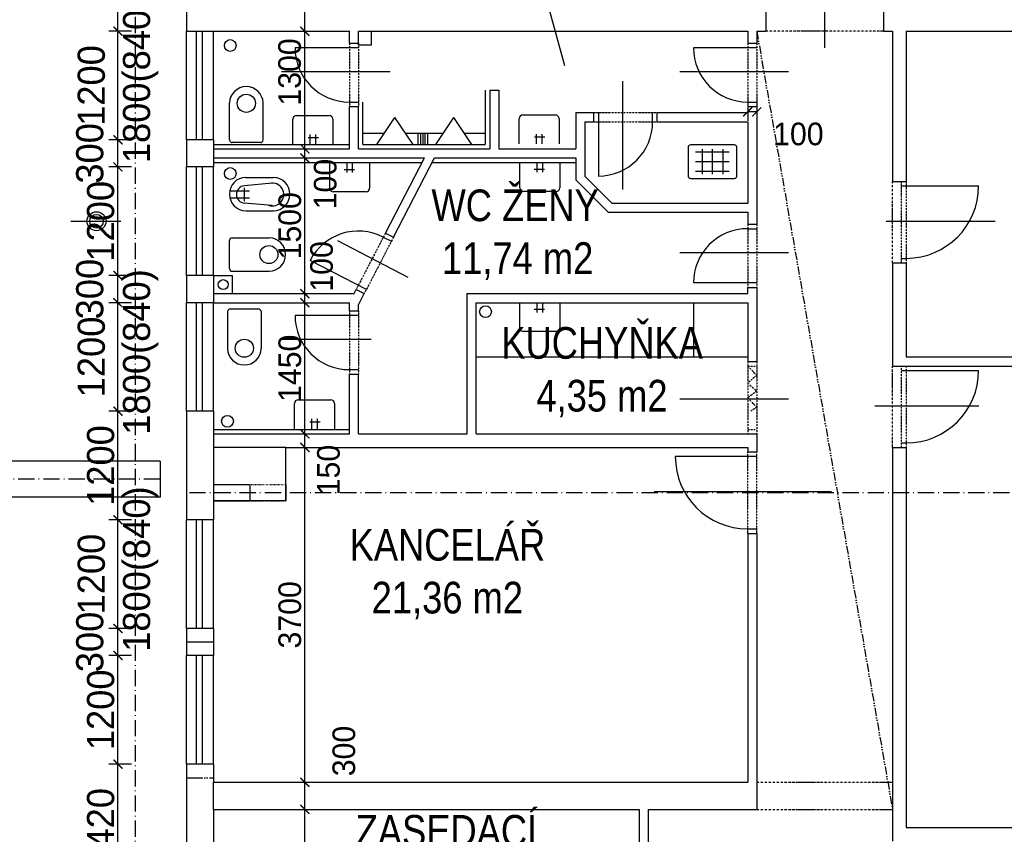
# Model space of a CAD drawing. Header units: millimetres. Extents: x -637441 to -130928, y -380379 to -53767.
# Tile 44 of 193: x -470113 to -459237, y -278384 to -269380. Entities that reach past the tile are written whole.
import ezdxf

# ---------------------------------------------------------------- set-up
doc = ezdxf.new("R2010")
doc.units = ezdxf.units.MM
doc.header["$LTSCALE"] = 10
for name, pattern in [('ACAD_ISO02W100', [15, 12, -3]), ('ACAD_ISO03W100', [30, 12, -18]), ('ACAD_ISO05W100', [34, 24, -3, 0.5, -3, 0.5, -3]), ('ACAD_ISO10W100', [18.5, 12, -3, 0.5, -3]), ('ACAD_ISO12W100', [22, 12, -3, 0.5, -3, 0.5, -3]), ('DASHDOT', [25.4, 12.7, -6.35, 0, -6.35])]:
    doc.linetypes.add(name, pattern=pattern)
for name, color, linetype in [('Kóty', 7, 'Continuous'), ('OBKLAD', 31, 'Continuous'), ('Obklady', 7, 'Continuous'), ('Osy', 1, 'DASHDOT'), ('POPIS', 7, 'Continuous'), ('SLABE', 7, 'Continuous'), ('SLABĚ', 7, 'Continuous'), ('SRAFY', 252, 'Continuous'), ('Výplně otvorů', 7, 'Continuous'), ('ZARIZOVAKY', 7, 'Continuous'), ('ZDIVO', 6, 'Continuous')]:
    doc.layers.add(name, color=color, linetype=linetype)
doc.styles.add('NARROW', font='txt')
doc.styles.add('TGV styl', font='txt')
doc.dimstyles.new('VNITŘEK 1-200', dxfattribs={"dimtxt": 250, "dimasz": 100, "dimexe": 100, "dimexo": 250, "dimgap": 40, "dimtad": 1, "dimdec": 0, "dimzin": 0, "dimdsep": 46, "dimtxsty": 'TGV styl', "dimblk1": 'ARCHTICK', "dimblk2": 'ARCHTICK', "dimsah": 1, "dimcen": 0.09, "dimclrd": 256, "dimclre": 256, "dimclrt": 220, "dimadec": 0, "dimazin": 0, "dimtfac": 1, "dimtdec": 0, "dimtofl": 0, "dimtmove": 2, "dimatfit": 3, "dimldrblk": 'ARCHTICK', "dimfxl": 150, "dimfxlon": 1, "dimtolj": 1, "dimtzin": 0, "dimarcsym": 0})
doc.dimstyles.new('VNĚJŠEK 1-100', dxfattribs={"dimtxt": 300, "dimasz": 100, "dimexe": 100, "dimexo": 250, "dimgap": 40, "dimtad": 1, "dimdec": 0, "dimzin": 0, "dimdsep": 46, "dimtxsty": 'TGV styl', "dimblk1": 'ARCHTICK', "dimblk2": 'ARCHTICK', "dimsah": 1, "dimcen": 0.09, "dimclrd": 256, "dimclre": 256, "dimclrt": 220, "dimadec": 0, "dimazin": 0, "dimtfac": 1, "dimtdec": 0, "dimtofl": 0, "dimtmove": 2, "dimatfit": 3, "dimldrblk": 'ARCHTICK', "dimfxl": 350, "dimfxlon": 1, "dimtolj": 1, "dimtzin": 0, "dimarcsym": 0})

# ---------------------------------------------------------------- blocks, each defined once
blk = doc.blocks.new('WC')
at = {"layer": 'ZARIZOVAKY', "ltscale": 10}
for p, q in [((26, -166), (26, 144)), ((56, 174), (465, 174)), ((56, -196), (465, -196))]:
    blk.add_line(p, q, dxfattribs=at)
at = {"layer": 'ZARIZOVAKY'}
blk.add_circle((461, -11), 100, dxfattribs=at)
at = {"layer": 'ZARIZOVAKY', "ltscale": 10}
for centre, start, end in [((56, 144), 90, 180), ((56, -166), 180, 270)]:
    blk.add_arc(centre, 30, start, end, dxfattribs=at)
at = {"layer": 'ZARIZOVAKY'}
blk.add_arc((461, -11), 185, 271.0849, 88.9151, dxfattribs=at)
blk = doc.blocks.new('UMYVADLO')
at = {"layer": 'ZARIZOVAKY', "ltscale": 10}
for p, q in [((7, 224), (287, 224)), ((327, 184), (327, -176)), ((7, 32), (115, 32)), ((84, 56), (84, -59)), ((7, -29), (115, -29)), ((287, -216), (7, -216))]:
    blk.add_line(p, q, dxfattribs=at)
for centre, start, end in [((287, 184), 0, 90), ((287, -176), 270, 0)]:
    blk.add_arc(centre, 40, start, end, dxfattribs=at)
blk = doc.blocks.new('BIDET')
at = {"layer": 'ZARIZOVAKY'}
for p, q in [((472, 120), (166, 93)), ((182, 185), (486, 185)), ((4, 37), (222, 37)), ((167, -77), (167, 70)), ((4, -40), (222, -40)), ((472, -127), (166, -100)), ((182, -185), (486, -185))]:
    blk.add_line(p, q, dxfattribs=at)
for centre, radius, start, end in [((185, 0), 185, 91.0849, 268.9151), ((475, -5), 126, 250.0527, 103.5742), ((483, 0), 185, 271.0849, 88.9151), ((175, -4), 97, 95.0448, 264.9552)]:
    blk.add_arc(centre, radius, start, end, dxfattribs=at)
blk = doc.blocks.new('VYLEVKA')
at = {"layer": 'ZARIZOVAKY'}
for p, q in [((19, 147), (19, -163)), ((529, 177), (49, 177)), ((175, -145), (175, 130)), ((290, 130), (290, -145)), ((405, -145), (405, 130)), ((559, -163), (559, 147)), ((105, 100), (475, 100)), ((105, -8), (475, -8)), ((49, -193), (529, -193)), ((105, -115), (475, -115))]:
    blk.add_line(p, q, dxfattribs=at)
for centre, start, end in [((49, 147), 90, 180), ((529, 147), 0, 90), ((49, -163), 180, 270), ((529, -163), 270, 0)]:
    blk.add_arc(centre, 30, start, end, dxfattribs=at)
blk = doc.blocks.new('_ArchTick')
at = {"color": 0, "const_width": 0.15}
blk.add_lwpolyline([(-0.5, -0.5), (0.5, 0.5)], dxfattribs=at)
blk = doc.blocks.new('*D368')
at = {"layer": 'DEFPOINTS', "color": 0, "ltscale": 0.35}
for p in [(-467971, -278108), (-466963, -278108), (-467971, -280518)]:
    blk.add_point(p, dxfattribs=at)
at = {"layer": 'Kóty', "lineweight": -2, "ltscale": 0.35}
for p, q in [((-467113, -278108), (-466863, -278108)), ((-466963, -280518), (-466963, -278108)), ((-467113, -280518), (-466863, -280518))]:
    blk.add_line(p, q, dxfattribs=at)
at = {"layer": 'Kóty', "lineweight": -2, "ltscale": 0.35, "xscale": 100, "yscale": 100, "zscale": 100}
for p, rotation in [((-466963, -278108), 90), ((-466963, -280518), 270)]:
    blk.add_blockref('_ArchTick', p, dxfattribs=dict(at, rotation=rotation))
at = {"layer": 'Kóty', "color": 220, "ltscale": 0.35, "insert": (-467128, -279313), "char_height": 250, "attachment_point": 5, "rotation": 90, "style": 'TGV styl'}
blk.add_mtext('\\A1;2410', dxfattribs=at)
blk = doc.blocks.new('*D369')
at = {"layer": 'DEFPOINTS', "color": 0, "ltscale": 0.35}
for p in [(-467971, -277808), (-466963, -277808), (-467971, -278108)]:
    blk.add_point(p, dxfattribs=at)
at = {"layer": 'Kóty', "lineweight": -2, "ltscale": 0.35}
for p, q in [((-467113, -277808), (-466863, -277808)), ((-466963, -278108), (-466963, -277808)), ((-467113, -278108), (-466863, -278108))]:
    blk.add_line(p, q, dxfattribs=at)
at = {"layer": 'Kóty', "lineweight": -2, "ltscale": 0.35, "xscale": 100, "yscale": 100, "zscale": 100}
for p, rotation in [((-466963, -277808), 90), ((-466963, -278108), 270)]:
    blk.add_blockref('_ArchTick', p, dxfattribs=dict(at, rotation=rotation))
at = {"layer": 'Kóty', "color": 220, "ltscale": 0.35, "insert": (-466531, -277463), "char_height": 250, "attachment_point": 5, "rotation": 90, "style": 'TGV styl'}
blk.add_mtext('\\A1;300', dxfattribs=at)
blk = doc.blocks.new('*D370')
at = {"layer": 'DEFPOINTS', "color": 0, "ltscale": 0.35}
for p in [(-467171, -274108), (-466963, -274108), (-467971, -277808)]:
    blk.add_point(p, dxfattribs=at)
at = {"layer": 'Kóty', "lineweight": -2, "ltscale": 0.35}
for p, q in [((-466963, -274108), (-466863, -274108)), ((-466963, -277808), (-466963, -274108)), ((-467113, -277808), (-466863, -277808))]:
    blk.add_line(p, q, dxfattribs=at)
at = {"layer": 'Kóty', "lineweight": -2, "ltscale": 0.35, "xscale": 100, "yscale": 100, "zscale": 100}
for p, rotation in [((-466963, -274108), 90), ((-466963, -277808), 270)]:
    blk.add_blockref('_ArchTick', p, dxfattribs=dict(at, rotation=rotation))
at = {"layer": 'Kóty', "color": 220, "ltscale": 0.35, "insert": (-467128, -275958), "char_height": 250, "attachment_point": 5, "rotation": 90, "style": 'TGV styl'}
blk.add_mtext('\\A1;3700', dxfattribs=at)
blk = doc.blocks.new('*D371')
at = {"layer": 'DEFPOINTS', "color": 0, "ltscale": 0.35}
for p in [(-467971, -272508), (-466963, -272508), (-467171, -273958)]:
    blk.add_point(p, dxfattribs=at)
at = {"layer": 'Kóty', "lineweight": -2, "ltscale": 0.35}
for p, q in [((-467113, -272508), (-466863, -272508)), ((-466963, -273958), (-466963, -272508)), ((-466963, -273958), (-466863, -273958))]:
    blk.add_line(p, q, dxfattribs=at)
at = {"layer": 'Kóty', "lineweight": -2, "ltscale": 0.35, "xscale": 100, "yscale": 100, "zscale": 100}
for p, rotation in [((-466963, -272508), 90), ((-466963, -273958), 270)]:
    blk.add_blockref('_ArchTick', p, dxfattribs=dict(at, rotation=rotation))
at = {"layer": 'Kóty', "color": 220, "ltscale": 0.35, "insert": (-467128, -273233), "char_height": 250, "attachment_point": 5, "rotation": 90, "style": 'TGV styl'}
blk.add_mtext('\\A1;1450', dxfattribs=at)
blk = doc.blocks.new('*D372')
at = {"layer": 'DEFPOINTS', "color": 0, "ltscale": 0.35}
for p in [(-467971, -272408), (-466963, -272408), (-467971, -272508)]:
    blk.add_point(p, dxfattribs=at)
at = {"layer": 'Kóty', "lineweight": -2, "ltscale": 0.35}
for p, q in [((-467113, -272408), (-466863, -272408)), ((-466963, -272508), (-466963, -272408)), ((-467113, -272508), (-466863, -272508))]:
    blk.add_line(p, q, dxfattribs=at)
at = {"layer": 'Kóty', "lineweight": -2, "ltscale": 0.35, "xscale": 100, "yscale": 100, "zscale": 100}
for p, rotation in [((-466963, -272408), 90), ((-466963, -272508), 270)]:
    blk.add_blockref('_ArchTick', p, dxfattribs=dict(at, rotation=rotation))
at = {"layer": 'Kóty', "color": 220, "ltscale": 0.35, "insert": (-466777, -272107), "char_height": 250, "attachment_point": 5, "rotation": 90, "style": 'TGV styl'}
blk.add_mtext('\\A1;100', dxfattribs=at)
blk = doc.blocks.new('*D373')
at = {"layer": 'DEFPOINTS', "color": 0, "ltscale": 0.35}
for p in [(-467971, -270908), (-466963, -270908), (-467971, -272408)]:
    blk.add_point(p, dxfattribs=at)
at = {"layer": 'Kóty', "lineweight": -2, "ltscale": 0.35}
for p, q in [((-467113, -270908), (-466863, -270908)), ((-466963, -272408), (-466963, -270908)), ((-467113, -272408), (-466863, -272408))]:
    blk.add_line(p, q, dxfattribs=at)
at = {"layer": 'Kóty', "lineweight": -2, "ltscale": 0.35, "xscale": 100, "yscale": 100, "zscale": 100}
for p, rotation in [((-466963, -270908), 90), ((-466963, -272408), 270)]:
    blk.add_blockref('_ArchTick', p, dxfattribs=dict(at, rotation=rotation))
at = {"layer": 'Kóty', "color": 220, "ltscale": 0.35, "insert": (-467128, -271658), "char_height": 250, "attachment_point": 5, "rotation": 90, "style": 'TGV styl'}
blk.add_mtext('\\A1;1500', dxfattribs=at)
blk = doc.blocks.new('*D374')
at = {"layer": 'DEFPOINTS', "color": 0, "ltscale": 0.35}
for p in [(-467971, -270808), (-466963, -270808), (-467971, -270908)]:
    blk.add_point(p, dxfattribs=at)
at = {"layer": 'Kóty', "lineweight": -2, "ltscale": 0.35}
for p, q in [((-467113, -270808), (-466863, -270808)), ((-466963, -270908), (-466963, -270808)), ((-467113, -270908), (-466863, -270908))]:
    blk.add_line(p, q, dxfattribs=at)
at = {"layer": 'Kóty', "lineweight": -2, "ltscale": 0.35, "xscale": 100, "yscale": 100, "zscale": 100}
for p, rotation in [((-466963, -270808), 90), ((-466963, -270908), 270)]:
    blk.add_blockref('_ArchTick', p, dxfattribs=dict(at, rotation=rotation))
at = {"layer": 'Kóty', "color": 220, "ltscale": 0.35, "insert": (-466737, -271197), "char_height": 250, "attachment_point": 5, "rotation": 90, "style": 'TGV styl'}
blk.add_mtext('\\A1;100', dxfattribs=at)
blk = doc.blocks.new('*D375')
at = {"layer": 'DEFPOINTS', "color": 0, "ltscale": 0.35}
for p in [(-467971, -269508), (-466963, -269508), (-467971, -270808)]:
    blk.add_point(p, dxfattribs=at)
at = {"layer": 'Kóty', "lineweight": -2, "ltscale": 0.35}
for p, q in [((-467113, -269508), (-466863, -269508)), ((-466963, -270808), (-466963, -269508)), ((-467113, -270808), (-466863, -270808))]:
    blk.add_line(p, q, dxfattribs=at)
at = {"layer": 'Kóty', "lineweight": -2, "ltscale": 0.35, "xscale": 100, "yscale": 100, "zscale": 100}
for p, rotation in [((-466963, -269508), 90), ((-466963, -270808), 270)]:
    blk.add_blockref('_ArchTick', p, dxfattribs=dict(at, rotation=rotation))
at = {"layer": 'Kóty', "color": 220, "ltscale": 0.35, "insert": (-467130, -269958), "char_height": 250, "attachment_point": 5, "rotation": 90, "style": 'TGV styl'}
blk.add_mtext('\\A1;1300', dxfattribs=at)
blk = doc.blocks.new('*D376')
at = {"layer": 'DEFPOINTS', "color": 0, "ltscale": 0.35}
for p in [(-467971, -269208), (-466963, -269208), (-467971, -269508)]:
    blk.add_point(p, dxfattribs=at)
at = {"layer": 'Kóty', "lineweight": -2, "ltscale": 0.35}
for p, q in [((-467113, -269208), (-466863, -269208)), ((-466963, -269508), (-466963, -269208)), ((-467113, -269508), (-466863, -269508))]:
    blk.add_line(p, q, dxfattribs=at)
at = {"layer": 'Kóty', "lineweight": -2, "ltscale": 0.35, "xscale": 100, "yscale": 100, "zscale": 100}
for p, rotation in [((-466963, -269208), 90), ((-466963, -269508), 270)]:
    blk.add_blockref('_ArchTick', p, dxfattribs=dict(at, rotation=rotation))
at = {"layer": 'Kóty', "color": 220, "ltscale": 0.35, "insert": (-466712, -268890), "char_height": 250, "attachment_point": 5, "rotation": 90, "style": 'TGV styl'}
blk.add_mtext('\\A1;300', dxfattribs=at)
blk = doc.blocks.new('*D384')
at = {"layer": 'DEFPOINTS', "color": 0, "ltscale": 0.35}
for p in [(-467971, -273958), (-466963, -273958), (-467971, -274108)]:
    blk.add_point(p, dxfattribs=at)
at = {"layer": 'Kóty', "lineweight": -2, "ltscale": 0.35}
for p, q in [((-467113, -273958), (-466863, -273958)), ((-466963, -274108), (-466963, -273958)), ((-467113, -274108), (-466863, -274108))]:
    blk.add_line(p, q, dxfattribs=at)
at = {"layer": 'Kóty', "lineweight": -2, "ltscale": 0.35, "xscale": 100, "yscale": 100, "zscale": 100}
for p, rotation in [((-466963, -273958), 90), ((-466963, -274108), 270)]:
    blk.add_blockref('_ArchTick', p, dxfattribs=dict(at, rotation=rotation))
at = {"layer": 'Kóty', "color": 220, "ltscale": 0.35, "insert": (-466701, -274358), "char_height": 250, "attachment_point": 5, "rotation": 90, "style": 'TGV styl'}
blk.add_mtext('\\A1;150', dxfattribs=at)
blk = doc.blocks.new('*D391')
at = {"layer": 'DEFPOINTS', "color": 0, "ltscale": 0.35}
for p in [(-462071, -269508), (-461971, -269508), (-462071, -270399)]:
    blk.add_point(p, dxfattribs=at)
at = {"layer": 'Kóty', "lineweight": -2, "ltscale": 0.35}
for p, q in [((-462071, -270249), (-462071, -270499)), ((-461971, -270249), (-461971, -270499)), ((-461971, -270399), (-462071, -270399))]:
    blk.add_line(p, q, dxfattribs=at)
at = {"layer": 'Kóty', "lineweight": -2, "ltscale": 0.35, "xscale": 100, "yscale": 100, "zscale": 100, "rotation": 180}
blk.add_blockref('_ArchTick', (-462071, -270399), dxfattribs=at)
at = {"layer": 'Kóty', "lineweight": -2, "ltscale": 0.35, "xscale": 100, "yscale": 100, "zscale": 100}
blk.add_blockref('_ArchTick', (-461971, -270399), dxfattribs=at)
at = {"layer": 'Kóty', "color": 220, "ltscale": 0.35, "insert": (-461512, -270645), "char_height": 250, "attachment_point": 5, "style": 'TGV styl'}
blk.add_mtext('\\A1;100', dxfattribs=at)
blk = doc.blocks.new('*D484')
at = {"layer": 'DEFPOINTS', "color": 0, "ltscale": 0.35}
for p in [(-469027, -277608), (-468271, -277608), (-468271, -279028)]:
    blk.add_point(p, dxfattribs=at)
at = {"layer": 'Kóty', "lineweight": -2, "ltscale": 0.35}
for p, q in [((-468877, -277608), (-469127, -277608)), ((-469027, -279028), (-469027, -277608)), ((-468877, -279028), (-469127, -279028))]:
    blk.add_line(p, q, dxfattribs=at)
at = {"layer": 'Kóty', "lineweight": -2, "ltscale": 0.35, "xscale": 100, "yscale": 100, "zscale": 100}
for p, rotation in [((-469027, -277608), 90), ((-469027, -279028), 270)]:
    blk.add_blockref('_ArchTick', p, dxfattribs=dict(at, rotation=rotation))
at = {"layer": 'Kóty', "color": 220, "ltscale": 0.35, "insert": (-469217, -278318), "char_height": 300, "attachment_point": 5, "rotation": 90, "style": 'TGV styl'}
blk.add_mtext('\\A1;1420', dxfattribs=at)
blk = doc.blocks.new('*D485')
at = {"layer": 'DEFPOINTS', "color": 0, "ltscale": 0.35}
for p in [(-469027, -276408), (-468271, -276408), (-468271, -277608)]:
    blk.add_point(p, dxfattribs=at)
at = {"layer": 'Kóty', "lineweight": -2, "ltscale": 0.35}
for p, q in [((-468877, -276408), (-469127, -276408)), ((-469027, -277608), (-469027, -276408)), ((-468877, -277608), (-469127, -277608))]:
    blk.add_line(p, q, dxfattribs=at)
at = {"layer": 'Kóty', "lineweight": -2, "ltscale": 0.35, "xscale": 100, "yscale": 100, "zscale": 100}
for p, rotation in [((-469027, -276408), 90), ((-469027, -277608), 270)]:
    blk.add_blockref('_ArchTick', p, dxfattribs=dict(at, rotation=rotation))
at = {"layer": 'Kóty', "color": 220, "ltscale": 0.35, "insert": (-469217, -277008), "char_height": 300, "attachment_point": 5, "rotation": 90, "style": 'TGV styl'}
blk.add_mtext('\\A1;1200', dxfattribs=at)
blk = doc.blocks.new('*D486')
at = {"layer": 'DEFPOINTS', "color": 0, "ltscale": 0.35}
for p in [(-469027, -276108), (-468271, -276108), (-468271, -276408)]:
    blk.add_point(p, dxfattribs=at)
at = {"layer": 'Kóty', "lineweight": -2, "ltscale": 0.35}
for p, q in [((-468877, -276108), (-469127, -276108)), ((-469027, -276408), (-469027, -276108)), ((-468877, -276408), (-469127, -276408))]:
    blk.add_line(p, q, dxfattribs=at)
at = {"layer": 'Kóty', "lineweight": -2, "ltscale": 0.35, "xscale": 100, "yscale": 100, "zscale": 100}
for p, rotation in [((-469027, -276108), 90), ((-469027, -276408), 270)]:
    blk.add_blockref('_ArchTick', p, dxfattribs=dict(at, rotation=rotation))
at = {"layer": 'Kóty', "color": 220, "ltscale": 0.35, "insert": (-469337, -276258), "char_height": 300, "attachment_point": 5, "rotation": 90, "style": 'TGV styl'}
blk.add_mtext('\\A1;300', dxfattribs=at)
blk = doc.blocks.new('*D487')
at = {"layer": 'DEFPOINTS', "color": 0, "ltscale": 0.35}
for p in [(-469027, -274908), (-468271, -274908), (-468271, -276108)]:
    blk.add_point(p, dxfattribs=at)
at = {"layer": 'Kóty', "lineweight": -2, "ltscale": 0.35}
for p, q in [((-468877, -274908), (-469127, -274908)), ((-469027, -276108), (-469027, -274908)), ((-468877, -276108), (-469127, -276108))]:
    blk.add_line(p, q, dxfattribs=at)
at = {"layer": 'Kóty', "lineweight": -2, "ltscale": 0.35, "xscale": 100, "yscale": 100, "zscale": 100}
for p, rotation in [((-469027, -274908), 90), ((-469027, -276108), 270)]:
    blk.add_blockref('_ArchTick', p, dxfattribs=dict(at, rotation=rotation))
at = {"layer": 'Kóty', "color": 220, "ltscale": 0.35, "insert": (-469027, -275508), "char_height": 300, "attachment_point": 5, "rotation": 90, "style": 'TGV styl'}
blk.add_mtext('\\A1;1200\\P 1800(840)', dxfattribs=at)
blk = doc.blocks.new('*D488')
at = {"layer": 'DEFPOINTS', "color": 0, "ltscale": 0.35}
for p in [(-469027, -273708), (-468271, -273708), (-468271, -274908)]:
    blk.add_point(p, dxfattribs=at)
at = {"layer": 'Kóty', "lineweight": -2, "ltscale": 0.35}
for p, q in [((-468877, -273708), (-469127, -273708)), ((-469027, -274908), (-469027, -273708)), ((-468877, -274908), (-469127, -274908))]:
    blk.add_line(p, q, dxfattribs=at)
at = {"layer": 'Kóty', "lineweight": -2, "ltscale": 0.35, "xscale": 100, "yscale": 100, "zscale": 100}
for p, rotation in [((-469027, -273708), 90), ((-469027, -274908), 270)]:
    blk.add_blockref('_ArchTick', p, dxfattribs=dict(at, rotation=rotation))
at = {"layer": 'Kóty', "color": 220, "ltscale": 0.35, "insert": (-469217, -274308), "char_height": 300, "attachment_point": 5, "rotation": 90, "style": 'TGV styl'}
blk.add_mtext('\\A1;1200', dxfattribs=at)
blk = doc.blocks.new('*D489')
at = {"layer": 'DEFPOINTS', "color": 0, "ltscale": 0.35}
for p in [(-469027, -272508), (-468271, -272508), (-468271, -273708)]:
    blk.add_point(p, dxfattribs=at)
at = {"layer": 'Kóty', "lineweight": -2, "ltscale": 0.35}
for p, q in [((-468877, -272508), (-469127, -272508)), ((-469027, -273708), (-469027, -272508)), ((-468877, -273708), (-469127, -273708))]:
    blk.add_line(p, q, dxfattribs=at)
at = {"layer": 'Kóty', "lineweight": -2, "ltscale": 0.35, "xscale": 100, "yscale": 100, "zscale": 100}
for p, rotation in [((-469027, -272508), 90), ((-469027, -273708), 270)]:
    blk.add_blockref('_ArchTick', p, dxfattribs=dict(at, rotation=rotation))
at = {"layer": 'Kóty', "color": 220, "ltscale": 0.35, "insert": (-469027, -273108), "char_height": 300, "attachment_point": 5, "rotation": 90, "style": 'TGV styl'}
blk.add_mtext('\\A1;1200\\P 1800(840)', dxfattribs=at)
blk = doc.blocks.new('*D490')
at = {"layer": 'DEFPOINTS', "color": 0, "ltscale": 0.35}
for p in [(-469027, -272208), (-468271, -272208), (-468271, -272508)]:
    blk.add_point(p, dxfattribs=at)
at = {"layer": 'Kóty', "lineweight": -2, "ltscale": 0.35}
for p, q in [((-468877, -272208), (-469127, -272208)), ((-469027, -272508), (-469027, -272208)), ((-468877, -272508), (-469127, -272508))]:
    blk.add_line(p, q, dxfattribs=at)
at = {"layer": 'Kóty', "lineweight": -2, "ltscale": 0.35, "xscale": 100, "yscale": 100, "zscale": 100}
for p, rotation in [((-469027, -272208), 90), ((-469027, -272508), 270)]:
    blk.add_blockref('_ArchTick', p, dxfattribs=dict(at, rotation=rotation))
at = {"layer": 'Kóty', "color": 220, "ltscale": 0.35, "insert": (-469337, -272358), "char_height": 300, "attachment_point": 5, "rotation": 90, "style": 'TGV styl'}
blk.add_mtext('\\A1;300', dxfattribs=at)
blk = doc.blocks.new('*D491')
at = {"layer": 'DEFPOINTS', "color": 0, "ltscale": 0.35}
for p in [(-469027, -271008), (-468271, -271008), (-468271, -272208)]:
    blk.add_point(p, dxfattribs=at)
at = {"layer": 'Kóty', "lineweight": -2, "ltscale": 0.35}
for p, q in [((-468877, -271008), (-469127, -271008)), ((-469027, -272208), (-469027, -271008)), ((-468877, -272208), (-469127, -272208))]:
    blk.add_line(p, q, dxfattribs=at)
at = {"layer": 'Kóty', "lineweight": -2, "ltscale": 0.35, "xscale": 100, "yscale": 100, "zscale": 100}
for p, rotation in [((-469027, -271008), 90), ((-469027, -272208), 270)]:
    blk.add_blockref('_ArchTick', p, dxfattribs=dict(at, rotation=rotation))
at = {"layer": 'Kóty', "color": 220, "ltscale": 0.35, "insert": (-469217, -271608), "char_height": 300, "attachment_point": 5, "rotation": 90, "style": 'TGV styl'}
blk.add_mtext('\\A1;1200', dxfattribs=at)
blk = doc.blocks.new('*D492')
at = {"layer": 'DEFPOINTS', "color": 0, "ltscale": 0.35}
for p in [(-469027, -270708), (-468271, -270708), (-468271, -271008)]:
    blk.add_point(p, dxfattribs=at)
at = {"layer": 'Kóty', "lineweight": -2, "ltscale": 0.35}
for p, q in [((-468877, -270708), (-469127, -270708)), ((-469027, -271008), (-469027, -270708)), ((-468877, -271008), (-469127, -271008))]:
    blk.add_line(p, q, dxfattribs=at)
at = {"layer": 'Kóty', "lineweight": -2, "ltscale": 0.35, "xscale": 100, "yscale": 100, "zscale": 100}
for p, rotation in [((-469027, -270708), 90), ((-469027, -271008), 270)]:
    blk.add_blockref('_ArchTick', p, dxfattribs=dict(at, rotation=rotation))
at = {"layer": 'Kóty', "color": 220, "ltscale": 0.35, "insert": (-469337, -270858), "char_height": 300, "attachment_point": 5, "rotation": 90, "style": 'TGV styl'}
blk.add_mtext('\\A1;300', dxfattribs=at)
blk = doc.blocks.new('*D493')
at = {"layer": 'DEFPOINTS', "color": 0, "ltscale": 0.35}
for p in [(-469027, -269508), (-468271, -269508), (-468271, -270708)]:
    blk.add_point(p, dxfattribs=at)
at = {"layer": 'Kóty', "lineweight": -2, "ltscale": 0.35}
for p, q in [((-468877, -269508), (-469127, -269508)), ((-469027, -270708), (-469027, -269508)), ((-468877, -270708), (-469127, -270708))]:
    blk.add_line(p, q, dxfattribs=at)
at = {"layer": 'Kóty', "lineweight": -2, "ltscale": 0.35, "xscale": 100, "yscale": 100, "zscale": 100}
for p, rotation in [((-469027, -269508), 90), ((-469027, -270708), 270)]:
    blk.add_blockref('_ArchTick', p, dxfattribs=dict(at, rotation=rotation))
at = {"layer": 'Kóty', "color": 220, "ltscale": 0.35, "insert": (-469027, -270108), "char_height": 300, "attachment_point": 5, "rotation": 90, "style": 'TGV styl'}
blk.add_mtext('\\A1;1200\\P 1800(840)', dxfattribs=at)
blk = doc.blocks.new('*D494')
at = {"layer": 'DEFPOINTS', "color": 0, "ltscale": 0.35}
for p in [(-469027, -266738), (-468271, -266738), (-468271, -269508)]:
    blk.add_point(p, dxfattribs=at)
at = {"layer": 'Kóty', "lineweight": -2, "ltscale": 0.35}
for p, q in [((-468877, -266738), (-469127, -266738)), ((-469027, -269508), (-469027, -266738)), ((-468877, -269508), (-469127, -269508))]:
    blk.add_line(p, q, dxfattribs=at)
at = {"layer": 'Kóty', "lineweight": -2, "ltscale": 0.35, "xscale": 100, "yscale": 100, "zscale": 100}
for p, rotation in [((-469027, -266738), 90), ((-469027, -269508), 270)]:
    blk.add_blockref('_ArchTick', p, dxfattribs=dict(at, rotation=rotation))
at = {"layer": 'Kóty', "color": 220, "ltscale": 0.35, "insert": (-469217, -268123), "char_height": 300, "attachment_point": 5, "rotation": 90, "style": 'TGV styl'}
blk.add_mtext('\\A1;2770', dxfattribs=at)

msp = doc.modelspace()

# ---------------------------------------------------------------- linework, layer by layer
at = {"layer": 'Kóty'}
for p, q in [((-461221.977, -267986.077), (-461221.977, -269691.841)), ((-466021.673, -269957.964), (-467220.303, -269957.964)), ((-461621.673, -269957.964), (-462820.303, -269957.964)), ((-463453.454, -270058.409), (-463453.454, -271257.039)), ((-460543.356, -271607.964), (-459336.611, -271607.964)), ((-465820.031, -272227.931), (-466598.329, -271825.01)), ((-461621.673, -271957.964), (-462820.303, -271957.964)), ((-466231.66, -272915.648), (-467220.303, -272915.648)), ((-461621.673, -273574.589), (-462820.303, -273574.589)), ((-460668.084, -273647.895), (-459517.273, -273647.895)), ((-461147.48, -274597.895), (-463105.845, -274597.895))]:
    msp.add_line(p, q, dxfattribs=at)
at = {"layer": 'Kóty', "ltscale": 0.35}
msp.add_line((-464444.179, -268607.964), (-464094.563, -269885.779), dxfattribs=at)
at = {"layer": 'OBKLAD', "linetype": 'ACAD_ISO05W100', "ltscale": 25}
msp.add_line((-468271.228, -276257.964), (-467971.228, -276257.964), dxfattribs=at)
at = {"layer": 'OBKLAD', "linetype": 'ACAD_ISO05W100', "ltscale": 0.75}
msp.add_line((-468271.228, -277757.964), (-467971.228, -277757.964), dxfattribs=at)
at = {"layer": 'Obklady'}
for p, q in [((-464971.228, -270157.964), (-464971.228, -270757.964)), ((-466321.228, -270757.964), (-466321.228, -270290.19)), ((-467971.228, -270757.964), (-466471.228, -270757.964)), ((-466321.228, -270757.964), (-464971.228, -270757.964)), ((-467971.228, -270957.964), (-465668.801, -270957.964)), ((-465556.195, -270957.964), (-463971.228, -270957.964))]:
    msp.add_line(p, q, dxfattribs=at)
at = {"layer": 'Osy', "linetype": 'ACAD_ISO10W100', "ltscale": 1.5}
for p, q in [((-468834.228, -286457.964), (-468834.228, -261149.707)), ((-468561.228, -274457.964), (-491561.228, -274457.964)), ((-450021.228, -274607.964), (-468271.228, -274607.964))]:
    msp.add_line(p, q, dxfattribs=at)
at = {"layer": 'SLABE'}
msp.add_line((-468561.228, -274257.964), (-468561.228, -274657.964), dxfattribs=at)
at = {"layer": 'SLABĚ'}
for p, q in [((-468271.228, -270707.964), (-468271.228, -269507.964)), ((-467971.228, -270707.964), (-467971.228, -269507.964)), ((-466090.148, -270638.555), (-466321.228, -270638.555)), ((-465440.148, -270638.555), (-465852.308, -270638.555)), ((-465715.357, -270638.555), (-465715.357, -270757.964)), ((-465684.379, -270638.555), (-465684.379, -270757.964)), ((-465658.564, -270638.555), (-465658.564, -270757.964)), ((-465637.912, -270638.555), (-465637.912, -270757.964)), ((-465606.934, -270638.555), (-465606.934, -270757.964)), ((-464971.228, -270638.555), (-465202.308, -270638.555)), ((-468271.228, -272207.964), (-468271.228, -271007.964)), ((-467971.228, -272207.964), (-467971.228, -271007.964)), ((-469548.863, -271607.964), (-468995.459, -271607.964)), ((-468271.228, -273707.964), (-468271.228, -272507.964)), ((-467971.228, -273707.964), (-467971.228, -272507.964)), ((-462671.228, -272507.964), (-462671.228, -273107.964)), ((-465071.228, -273107.964), (-462071.228, -273107.964)), ((-460471.228, -273207.964), (-460321.228, -273207.964)), ((-467171.228, -274107.964), (-467971.228, -274107.964)), ((-468561.228, -274257.964), (-491561.228, -274257.964)), ((-467971.228, -274517.964), (-467971.228, -274697.964)), ((-467971.228, -274517.964), (-467571.228, -274517.964)), ((-467571.228, -274517.964), (-467571.228, -274697.964)), ((-468561.228, -274657.964), (-491561.228, -274657.964)), ((-467971.228, -274697.964), (-467571.228, -274697.964)), ((-468271.228, -276107.964), (-468271.228, -274907.964)), ((-467971.228, -276107.964), (-467971.228, -274907.964)), ((-468271.228, -277607.964), (-468271.228, -276407.964)), ((-467971.228, -277607.964), (-467971.228, -276407.964))]:
    msp.add_line(p, q, dxfattribs=at)
at = {"layer": 'SLABĚ', "linetype": 'ACAD_ISO12W100', "ltscale": 0.75}
msp.add_line((-461971.228, -269507.964), (-460471.228, -278107.903), dxfattribs=at)
at = {"layer": 'SLABĚ', "linetype": 'ACAD_ISO12W100', "ltscale": 0.2}
for p, q in [((-460571.977, -269507.964), (-461871.977, -269507.964)), ((-460471.228, -272068.033), (-460471.228, -271168.033)), ((-460471.228, -274107.964), (-460471.228, -273207.964)), ((-461971.228, -277807.964), (-460471.228, -277807.964)), ((-461971.228, -278107.964), (-460471.228, -278107.964))]:
    msp.add_line(p, q, dxfattribs=at)
at = {"layer": 'SLABĚ', "linetype": 'ACAD_ISO03W100', "ltscale": 0.05}
for p, q in [((-467571.228, -274517.964), (-467171.228, -274517.964)), ((-467571.228, -274697.964), (-467171.228, -274697.964))]:
    msp.add_line(p, q, dxfattribs=at)
at = {"layer": 'SLABĚ', "linetype": 'ACAD_ISO02W100', "ltscale": 10}
msp.add_line((-467171.228, -274517.964), (-467171.228, -274697.964), dxfattribs=at)
at = {"layer": 'SLABĚ'}
for centre, radius in [((-467787.146, -269666.015), 65), ((-467787.146, -271080.547), 65), ((-469264.228, -271607.964), 105), ((-469264.228, -271607.964), 75), ((-467864.247, -272308.289), 55), ((-464967.409, -272607.599), 65), ((-467817.522, -273818.822), 65)]:
    msp.add_circle(centre, radius, dxfattribs=at)
at = {"layer": 'SRAFY'}
msp.add_line((-467971.228, -278107.964), (-467971.228, -277807.964), dxfattribs=at)
at = {"layer": 'Výplně otvorů'}
for p, q in [((-468160.27, -270707.964), (-468160.27, -269507.964)), ((-468094.832, -270707.964), (-468094.832, -269507.964)), ((-468160.27, -272207.964), (-468160.27, -271007.964)), ((-468094.832, -272207.964), (-468094.832, -271007.964)), ((-468160.27, -273707.964), (-468160.27, -272507.964)), ((-468094.832, -273707.964), (-468094.832, -272507.964)), ((-468160.27, -276107.964), (-468160.27, -274907.964)), ((-468094.832, -276107.964), (-468094.832, -274907.964)), ((-468160.27, -277607.964), (-468160.27, -276407.964)), ((-468094.832, -277607.964), (-468094.832, -276407.964))]:
    msp.add_line(p, q, dxfattribs=at)
at = {"layer": 'Výplně otvorů', "ltscale": 10}
for p, q in [((-466371.228, -269690.19), (-467071.228, -269690.19)), ((-461971.228, -269690.19), (-462671.228, -269690.19)), ((-466471.228, -270290.19), (-466371.228, -270290.19)), ((-462071.228, -270290.19), (-461971.228, -270290.19)), ((-463721.228, -270407.964), (-463721.228, -271107.964)), ((-460371.228, -271218.033), (-459521.228, -271218.033)), ((-466096.154, -271783.455), (-466007.348, -271829.429)), ((-466283.193, -272362.261), (-466904.83, -272040.443)), ((-460371.228, -272018.033), (-460321.228, -272018.033)), ((-461971.228, -272290.19), (-462671.228, -272290.19)), ((-466371.228, -272647.875), (-467071.228, -272647.875)), ((-466471.228, -273247.875), (-466371.228, -273247.875)), ((-460371.228, -273257.964), (-459521.228, -273257.964)), ((-460371.228, -274057.964), (-460321.228, -274057.964)), ((-461971.228, -274207.964), (-462871.228, -274207.964)), ((-462071.228, -275007.964), (-461971.228, -275007.964))]:
    msp.add_line(p, q, dxfattribs=at)
at = {"layer": 'Výplně otvorů', "linetype": 'ACAD_ISO12W100', "lineweight": -3, "ltscale": 0.15}
for p, q in [((-466471.228, -269640.19), (-466471.228, -270340.19)), ((-466371.228, -269640.19), (-466371.228, -270340.19)), ((-462071.228, -269640.19), (-462071.228, -270340.19)), ((-461971.228, -269640.19), (-461971.228, -270340.19)), ((-463771.228, -270407.964), (-463071.228, -270407.964)), ((-463771.228, -270507.964), (-463071.228, -270507.964)), ((-460371.228, -272068.033), (-460371.228, -271168.033)), ((-460321.228, -271168.033), (-460321.228, -272068.033)), ((-462071.228, -271640.19), (-462071.228, -272340.19)), ((-461971.228, -271640.19), (-461971.228, -272340.19)), ((-466073.167, -271739.053), (-466394.985, -272360.69)), ((-465984.361, -271785.027), (-466306.18, -272406.664)), ((-466471.228, -272597.875), (-466471.228, -273297.875)), ((-466371.228, -272597.875), (-466371.228, -273297.875)), ((-462071.228, -273157.964), (-462071.228, -273957.964)), ((-461971.228, -273157.964), (-461971.228, -273957.964)), ((-462071.228, -273207.964), (-461971.228, -273310.132)), ((-462071.228, -273207.964), (-461971.228, -273207.964)), ((-460371.228, -274107.964), (-460371.228, -273207.964)), ((-460321.228, -273207.964), (-460321.228, -274107.964)), ((-461971.228, -273310.132), (-462071.228, -273398.172)), ((-462071.228, -273398.172), (-461971.228, -273486.213)), ((-461971.228, -273486.213), (-462071.228, -273559.88)), ((-462071.228, -273559.88), (-461971.228, -273664.091)), ((-461971.228, -273664.091), (-462035.072, -273705.416)), ((-462071.228, -273907.964), (-461971.228, -273907.964)), ((-462071.228, -275057.964), (-462071.228, -274157.964)), ((-461971.228, -275057.964), (-461971.228, -274157.964))]:
    msp.add_line(p, q, dxfattribs=at)
at = {"layer": 'Výplně otvorů', "ltscale": 0.35}
for p, q in [((-463121.228, -270507.964), (-463121.228, -270407.964)), ((-462071.228, -271690.19), (-461971.228, -271690.19))]:
    msp.add_line(p, q, dxfattribs=at)
for centre, radius, start, end in [((-466471.228, -269690.19), 600, 180, 270), ((-462071.228, -269690.19), 600, 180, 270), ((-463721.228, -270507.964), 600, 270, 0), ((-460321.228, -271218.033), 800, 270, 0), ((-466371.998, -272316.287), 600, 62.6296339, 152.6296339), ((-462071.228, -272290.19), 600, 90, 180), ((-466471.228, -272647.875), 600, 180, 270), ((-460321.228, -273257.964), 800, 270, 0), ((-462071.228, -274207.964), 800, 180, 270)]:
    msp.add_arc(centre, radius, start, end, dxfattribs=at)
at = {"layer": 'ZARIZOVAKY'}
for p, q in [((-465971.228, -270460.174), (-466171.228, -270760.174)), ((-465971.228, -270460.174), (-465771.228, -270760.174)), ((-465321.228, -270460.174), (-465521.228, -270760.174)), ((-465321.228, -270460.174), (-465121.228, -270760.174)), ((-467971.228, -273907.964), (-466471.228, -273907.964))]:
    msp.add_line(p, q, dxfattribs=at)
at = {"layer": 'ZDIVO'}
for p, q in [((-468271.228, -266737.833), (-468271.228, -269507.964)), ((-461871.977, -269207.964), (-461871.977, -269507.964)), ((-460571.977, -269207.964), (-460571.977, -269507.964)), ((-468271.228, -269507.964), (-466471.228, -269507.964)), ((-466471.228, -269640.19), (-466471.228, -269507.964)), ((-466371.228, -269507.964), (-462071.228, -269507.964)), ((-466371.228, -269663.724), (-466371.228, -269507.964)), ((-466232.09, -269507.964), (-466232.09, -269663.724)), ((-463571.228, -269507.964), (-462321.228, -269507.964)), ((-462071.228, -269507.964), (-462071.228, -269640.19)), ((-461971.228, -269507.964), (-461871.977, -269507.964)), ((-461971.228, -269507.964), (-461971.228, -269640.19)), ((-460571.977, -269507.964), (-460471.228, -269507.964)), ((-460471.228, -269507.964), (-460471.228, -271168.033)), ((-460321.228, -269507.964), (-454771.228, -269507.964)), ((-460321.228, -269507.964), (-460321.228, -271168.033)), ((-466471.228, -269640.19), (-466371.228, -269640.19)), ((-466232.09, -269663.724), (-466371.228, -269663.724)), ((-462071.228, -269640.19), (-461971.228, -269640.19)), ((-464921.228, -270157.964), (-464921.228, -270807.964)), ((-464921.228, -270157.964), (-464821.228, -270157.964)), ((-464821.228, -270157.964), (-464821.228, -270807.964)), ((-466471.228, -270340.19), (-466371.228, -270340.19)), ((-466471.228, -270807.964), (-466471.228, -270340.19)), ((-466371.228, -270807.964), (-466371.228, -270340.19)), ((-462071.228, -270340.19), (-461971.228, -270340.19)), ((-462071.228, -270340.19), (-462071.228, -270407.964)), ((-461971.228, -270340.19), (-461971.228, -271640.19)), ((-463971.228, -270407.964), (-463771.228, -270407.964)), ((-463971.228, -270407.964), (-463971.228, -270807.964)), ((-463771.228, -270507.964), (-463771.228, -270407.964)), ((-463071.228, -270507.964), (-463071.228, -270407.964)), ((-463071.228, -270407.964), (-462071.228, -270407.964)), ((-463871.228, -270507.964), (-463771.228, -270507.964)), ((-463871.228, -270507.964), (-463871.228, -271107.964)), ((-463071.228, -270507.964), (-462071.228, -270507.964)), ((-462071.228, -270507.964), (-462071.228, -271407.964)), ((-467971.228, -270707.964), (-468271.228, -270707.964)), ((-468271.228, -270707.964), (-468271.228, -271007.964)), ((-467971.228, -270707.964), (-467971.228, -271007.964)), ((-467971.228, -270807.964), (-466471.228, -270807.964)), ((-466371.228, -270807.964), (-464921.228, -270807.964)), ((-464821.228, -270807.964), (-463971.228, -270807.964)), ((-467971.228, -271007.964), (-468271.228, -271007.964)), ((-467971.228, -270907.964), (-465642.916, -270907.964)), ((-467971.228, -270907.964), (-465642.916, -270907.964)), ((-466073.167, -271739.053), (-465642.916, -270907.964)), ((-465984.361, -271785.027), (-465530.31, -270907.964)), ((-465530.31, -270907.964), (-463971.228, -270907.964)), ((-463971.228, -270907.964), (-463971.228, -271149.385)), ((-463871.228, -271107.964), (-463571.228, -271407.964)), ((-463971.228, -271149.385), (-463611.228, -271507.964)), ((-460471.228, -271168.033), (-460321.228, -271168.033)), ((-463571.228, -271407.964), (-462071.228, -271407.964)), ((-463611.228, -271507.964), (-462071.228, -271507.964)), ((-462071.228, -271507.964), (-462071.228, -271640.19)), ((-462071.228, -271507.964), (-462071.228, -271640.19)), ((-462071.228, -271640.19), (-461971.228, -271640.19)), ((-466073.167, -271739.053), (-465984.361, -271785.027)), ((-460471.228, -272068.033), (-460321.228, -272068.033)), ((-460471.228, -272068.033), (-460471.228, -273207.964)), ((-460321.228, -272068.033), (-460321.228, -273107.964)), ((-467971.228, -272207.964), (-468271.228, -272207.964)), ((-468271.228, -272207.964), (-468271.228, -272507.964)), ((-467971.228, -272207.964), (-467971.228, -272507.964)), ((-467971.228, -272207.964), (-467767.22, -272207.964)), ((-467767.22, -272207.964), (-467767.22, -272407.964)), ((-467971.228, -272407.964), (-466419.458, -272407.964)), ((-466419.458, -272407.964), (-466394.985, -272360.69)), ((-466394.985, -272360.69), (-466306.18, -272406.664)), ((-466371.228, -272532.314), (-466306.18, -272406.664)), ((-465171.228, -272407.964), (-462071.228, -272407.964)), ((-465171.228, -273957.964), (-465171.228, -272407.964)), ((-462071.228, -272340.19), (-461971.228, -272340.19)), ((-462071.228, -272407.964), (-462071.228, -272340.19)), ((-461971.228, -272340.19), (-461971.228, -273157.964)), ((-467971.228, -272507.964), (-468271.228, -272507.964)), ((-467971.228, -272507.964), (-466471.228, -272507.964)), ((-466471.228, -272597.875), (-466471.228, -272507.964)), ((-466371.228, -272597.875), (-466371.228, -272532.314)), ((-465071.228, -272507.964), (-462071.228, -272507.964)), ((-465071.228, -273957.964), (-465071.228, -272507.964)), ((-462071.228, -272507.964), (-462071.228, -273157.964)), ((-466471.228, -272597.875), (-466371.228, -272597.875)), ((-462071.228, -273157.964), (-461971.228, -273157.964)), ((-460321.228, -273107.964), (-454771.228, -273107.964)), ((-466471.228, -273297.875), (-466371.228, -273297.875)), ((-466471.228, -273957.964), (-466471.228, -273297.875)), ((-466371.228, -273957.964), (-466371.228, -273297.875)), ((-460471.228, -273207.964), (-454671.228, -273207.964)), ((-468271.228, -273707.964), (-468271.228, -274907.964)), ((-467971.228, -273707.964), (-468271.228, -273707.964)), ((-467971.228, -273707.964), (-467971.228, -274907.964)), ((-467971.228, -273957.964), (-466471.228, -273957.964)), ((-466371.228, -273957.964), (-465171.228, -273957.964)), ((-465071.228, -273957.964), (-461971.228, -273957.964)), ((-461971.228, -273957.964), (-461971.228, -274157.964)), ((-467171.228, -274107.964), (-462071.228, -274107.964)), ((-467171.228, -274697.964), (-467171.228, -274107.964)), ((-462071.228, -274107.964), (-462071.228, -274157.964)), ((-462071.228, -274157.964), (-461971.228, -274157.964)), ((-461971.228, -274154.166), (-461971.228, -274157.964)), ((-460471.228, -274107.964), (-460321.228, -274107.964)), ((-460471.228, -274107.964), (-460471.228, -277807.964)), ((-460321.228, -274107.964), (-460321.228, -277807.964)), ((-467171.228, -274697.964), (-467971.228, -274697.964)), ((-467971.228, -274907.964), (-468271.228, -274907.964)), ((-462071.228, -275057.964), (-461971.228, -275057.964)), ((-462071.228, -275057.964), (-462071.228, -277807.964)), ((-461971.228, -275057.964), (-461971.228, -278107.964)), ((-467971.228, -276107.964), (-468271.228, -276107.964)), ((-468271.228, -276107.964), (-468271.228, -276407.964)), ((-468271.228, -276107.964), (-468271.228, -276407.964)), ((-467971.228, -276107.964), (-467971.228, -276407.964)), ((-467971.228, -276407.964), (-468271.228, -276407.964)), ((-468271.228, -277607.964), (-468271.228, -279027.765)), ((-467971.228, -277607.964), (-468271.228, -277607.964)), ((-467971.228, -277607.964), (-467971.228, -277807.964)), ((-467971.228, -277807.964), (-462071.228, -277807.964)), ((-460471.228, -277807.964), (-460471.228, -278458.582)), ((-460321.228, -277807.964), (-460321.228, -278308.582)), ((-467971.228, -278107.964), (-463271.228, -278107.964)), ((-467971.228, -278107.964), (-467971.228, -279027.765)), ((-463271.228, -278107.964), (-463271.228, -279557.964)), ((-463171.228, -278107.964), (-461971.228, -278107.964)), ((-463171.228, -278107.964), (-463171.228, -279557.964)), ((-460321.228, -278308.582), (-454771.228, -278308.582))]:
    msp.add_line(p, q, dxfattribs=at)

# ---------------------------------------------------------------- block references
at = {"layer": 'SLABĚ'}
for name, p, rotation in [('WC', (-467620.303, -270765.484), 90), ('UMYVADLO', (-466871.228, -270765.484), 90), ('UMYVADLO', (-466471.228, -270955.753), 270), ('WC', (-467620.303, -272550.443), 270), ('UMYVADLO', (-466852.351, -273907.964), 90)]:
    msp.add_blockref(name, p, dxfattribs=dict(at, rotation=rotation))
at = {"layer": 'ZARIZOVAKY', "rotation": 270}
for p in [(-464371.228, -270951.705), (-464371.228, -272500.62)]:
    msp.add_blockref('UMYVADLO', p, dxfattribs=at)
at = {"layer": 'ZARIZOVAKY'}
for name, p in [('BIDET', (-467796.228, -271307.964)), ('WC', (-467821.228, -271965.14))]:
    msp.add_blockref(name, p, dxfattribs=at)
at = {"layer": 'ZDIVO'}
for name, p, rotation in [('UMYVADLO', (-464371.228, -270760.174), 90), ('VYLEVKA', (-462171.228, -270957.964), 180)]:
    msp.add_blockref(name, p, dxfattribs=dict(at, rotation=rotation))

# ---------------------------------------------------------------- texts
at = {"layer": 'POPIS', "char_height": 350, "width": 2838.66043, "attachment_point": 1, "style": 'NARROW'}
for s, insert in [('{\\W4.47958; }WC ŽENY\\P{\\W5.52026; }11,74 m2', (-466063.532, -271257.075)), ('{\\W2.87251; }KUCHYŇKA\\P{\\W6.34789; }4,35 m2', (-465113.196, -272777.448)), ('{\\W3.19799; }KANCELÁŘ\\P{\\W5.37787; }21,36 m2', (-466824.543, -275008.76)), ('{\\W3.79435; }ZASEDACÍ \\P{\\W3.60699; }MÍSTNOST\\P{\\W5.52026; }11,33 m2', (-466824.543, -278169.886))]:
    msp.add_mtext(s, dxfattribs=dict(at, insert=insert))

# ---------------------------------------------------------------- dimensions: what is measured, and where the dimension line sits
at = {"layer": 'Kóty', "ltscale": 0.35}
for base, p1, p2, picture, middle in [((-469026.91, -266737.833), (-468271.228, -269507.964), (-468271.228, -266737.833), '*D494', (-469216.91, -268122.898)), ((-469026.91, -270707.964), (-468271.228, -271007.964), (-468271.228, -270707.964), '*D492', (-469336.91, -270857.964)), ((-469026.91, -271007.964), (-468271.228, -272207.964), (-468271.228, -271007.964), '*D491', (-469216.91, -271607.964)), ((-469026.91, -272207.964), (-468271.228, -272507.964), (-468271.228, -272207.964), '*D490', (-469336.91, -272357.964)), ((-469026.91, -273707.964), (-468271.228, -274907.964), (-468271.228, -273707.964), '*D488', (-469216.91, -274307.964)), ((-469026.91, -276107.964), (-468271.228, -276407.964), (-468271.228, -276107.964), '*D486', (-469336.91, -276257.964)), ((-469026.91, -276407.964), (-468271.228, -277607.964), (-468271.228, -276407.964), '*D485', (-469216.91, -277007.964)), ((-469026.91, -277607.964), (-468271.228, -279027.765), (-468271.228, -277607.964), '*D484', (-469216.91, -278317.865))]:
    dim = msp.add_linear_dim(base=base, p1=p1, p2=p2, angle=90, dimstyle='VNĚJŠEK 1-100', override={"dimfxl": 150}, dxfattribs=at)
    dim.commit()
    dim.dimension.update_dxf_attribs({"geometry": picture, "text_midpoint": middle})
for base, p1, p2, picture, middle in [((-466962.591, -269207.964), (-467971.228, -269507.964), (-467971.228, -269207.964), '*D376', (-466711.905, -268890.355)), ((-466962.591, -269507.964), (-467971.228, -270807.964), (-467971.228, -269507.964), '*D375', (-467130.235, -269957.964)), ((-466962.591, -270807.964), (-467971.228, -270907.964), (-467971.228, -270807.964), '*D374', (-466736.53, -271197.392)), ((-466962.591, -272407.964), (-467971.228, -272507.964), (-467971.228, -272407.964), '*D372', (-466777.187, -272106.523)), ((-466962.591, -273957.964), (-467971.228, -274107.964), (-467971.228, -273957.964), '*D384', (-466701.088, -274358.03)), ((-466962.591, -277807.964), (-467971.228, -278107.964), (-467971.228, -277807.964), '*D369', (-466531.251, -277462.549))]:
    dim = msp.add_linear_dim(base=base, p1=p1, p2=p2, angle=90, dimstyle='VNITŘEK 1-200', dxfattribs=at)
    dim.commit()
    dim.dimension.update_dxf_attribs({"geometry": picture, "text_midpoint": middle, "dimtype": 160})
for base, p1, p2, picture, middle in [((-469026.91, -269507.964), (-468271.228, -270707.964), (-468271.228, -269507.964), '*D493', (-469026.91, -270107.964)), ((-469026.91, -272507.964), (-468271.228, -273707.964), (-468271.228, -272507.964), '*D489', (-469026.91, -273107.964)), ((-469026.91, -274907.964), (-468271.228, -276107.964), (-468271.228, -274907.964), '*D487', (-469026.91, -275507.964))]:
    dim = msp.add_linear_dim(base=base, p1=p1, p2=p2, angle=90, text='<>\\X 1800(840)', dimstyle='VNĚJŠEK 1-100', override={"dimfxl": 150}, dxfattribs=at)
    dim.commit()
    dim.dimension.update_dxf_attribs({"geometry": picture, "text_midpoint": middle, "dimtype": 160})
dim = msp.add_linear_dim(base=(-462071.228, -270399.378), p1=(-461971.228, -269507.964), p2=(-462071.228, -269507.964), dimstyle='VNITŘEK 1-200', dxfattribs=at)
dim.commit()
dim.dimension.update_dxf_attribs({"geometry": '*D391', "text_midpoint": (-461511.671, -270644.623), "dimtype": 160})
for base, p1, p2, picture, middle in [((-466962.591, -270907.964), (-467971.228, -272407.964), (-467971.228, -270907.964), '*D373', (-467127.591, -271657.964)), ((-466962.591, -272507.964), (-467171.228, -273957.964), (-467971.228, -272507.964), '*D371', (-467127.591, -273232.964)), ((-466962.591, -274107.964), (-467971.228, -277807.964), (-467171.228, -274107.964), '*D370', (-467127.591, -275957.964)), ((-466962.591, -278107.964), (-467971.228, -280517.964), (-467971.228, -278107.964), '*D368', (-467127.591, -279312.964))]:
    dim = msp.add_linear_dim(base=base, p1=p1, p2=p2, angle=90, dimstyle='VNITŘEK 1-200', dxfattribs=at)
    dim.commit()
    dim.dimension.update_dxf_attribs({"geometry": picture, "text_midpoint": middle})

doc.saveas('drawing.dxf')
